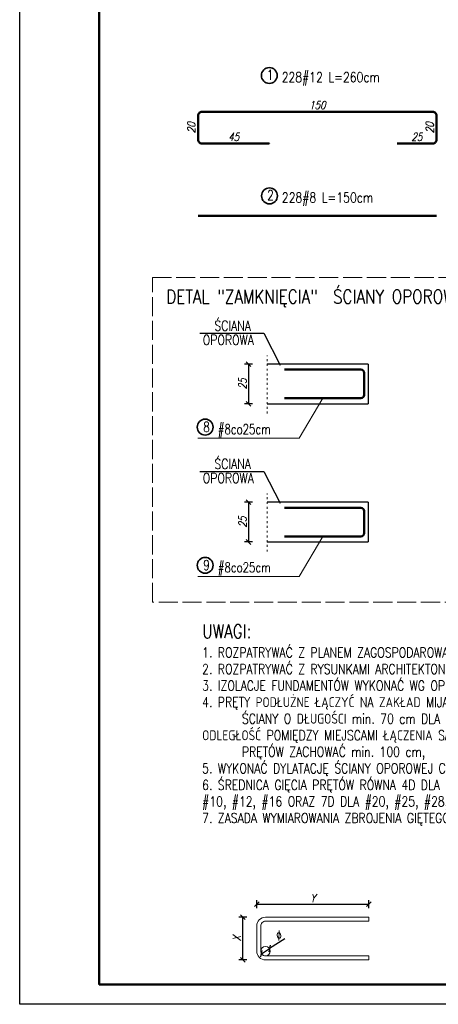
# Model space of a CAD drawing. Header units: millimetres. Extents: x 0 to 742, y 0 to 1119.
# Tile 1 of 6: x 0 to 263, y 0 to 620. Entities that reach past the tile are written whole.
import ezdxf
from ezdxf.enums import TextEntityAlignment as Align

# ---------------------------------------------------------------- set-up
doc = ezdxf.new("R2010")
doc.units = ezdxf.units.MM
doc.linetypes.add('ACAD_ISO02W100', pattern=[15, 12, -3])
doc.linetypes.add('ACAD_ISO03W100', pattern=[30, 12, -18])
for name, color, linetype, lineweight in [('.0.18', 9, 'Continuous', 18), ('.0.25', 1, 'Continuous', 25), ('.0.35', 2, 'Continuous', 35), ('.0.5', 3, 'Continuous', 50), ('.przerywana', 9, 'ACAD_ISO02W100', 18), ('.tekst', 1, 'Continuous', 20), ('.wymiary', 9, 'Continuous', 18), ('5', 8, 'Continuous', 9)]:
    doc.layers.add(name, color=color, linetype=linetype, lineweight=lineweight)
doc.layers.add('6OPISY', color=7, linetype='Continuous')
doc.styles.add('simplex 0.8', font='simplex.shx', dxfattribs={"width": 0.8})
doc.styles.add('simplex 0.8 kursywa', font='simplex.shx', dxfattribs={"width": 0.8, "oblique": 15})
doc.dimstyles.new('1-25', dxfattribs={"dimscale": 2.5, "dimtxt": 2, "dimasz": 1.2, "dimexe": 1, "dimexo": 0.5, "dimgap": 0.5, "dimtad": 1, "dimdec": 1, "dimrnd": 0.5, "dimdsep": 46, "dimtxsty": 'simplex 0.8 kursywa', "dimblk": 'OBLIQUE', "dimcen": 0.09, "dimclrd": 256, "dimclre": 256, "dimclrt": 256, "dimadec": 0, "dimazin": 0, "dimtfac": 1, "dimtdec": 1, "dimtix": 1, "dimtmove": 0, "dimatfit": 3, "dimfxl": 1, "dimfxlon": 1, "dimtolj": 1, "dimtzin": 0, "dimarcsym": 0})
doc.dimstyles.new('1-25 wym.', dxfattribs={"dimscale": 2.5, "dimtxt": 2, "dimasz": 1.8, "dimexe": 1.5, "dimexo": 0.5, "dimgap": 0.7, "dimtad": 1, "dimdec": 0, "dimrnd": 0.01, "dimzin": 0, "dimdsep": 46, "dimtxsty": 'simplex 0.8 kursywa', "dimblk": 'OBLIQUE', "dimcen": 0.09, "dimse1": 1, "dimse2": 1, "dimsd1": 1, "dimsd2": 1, "dimclrd": 256, "dimclre": 256, "dimclrt": 256, "dimadec": 0, "dimazin": 0, "dimtfac": 1, "dimtdec": 0, "dimtix": 1, "dimtmove": 0, "dimatfit": 3, "dimfxl": 5, "dimfxlon": 1, "dimtolj": 1, "dimtzin": 0, "dimarcsym": 0})

# ---------------------------------------------------------------- blocks, each defined once
blk = doc.blocks.new('*D38')
at = {"layer": 'Defpoints', "color": 0, "ltscale": 2, "transparency": 16777216}
for p in [(124.14, 561.71), (112.23, 541.71), (138.33, 541.71)]:
    blk.add_point(p, dxfattribs=at)
at = {"layer": '.0.18', "ltscale": 2, "transparency": 16777216, "insert": (107.98, 551.71), "char_height": 5, "attachment_point": 5, "rotation": 90, "style": 'simplex 0.8 kursywa'}
blk.add_mtext('\\A1;20', dxfattribs=at)
blk = doc.blocks.new('_Oblique')
at = {"color": 0, "linetype": 'ByBlock', "lineweight": -2}
blk.add_line((-0.5, -0.5), (0.5, 0.5), dxfattribs=at)
blk = doc.blocks.new('*D39')
at = {"layer": 'Defpoints', "color": 0, "ltscale": 2, "transparency": 16777216}
for p in [(262.23, 561.71), (262.23, 541.71), (262.23, 541.71)]:
    blk.add_point(p, dxfattribs=at)
at = {"layer": '.0.18', "ltscale": 2, "transparency": 16777216, "insert": (257.98, 551.71), "char_height": 5, "attachment_point": 5, "rotation": 90, "style": 'simplex 0.8 kursywa'}
blk.add_mtext('\\A1;20', dxfattribs=at)
blk = doc.blocks.new('*D40')
at = {"layer": 'Defpoints', "color": 0, "ltscale": 2, "transparency": 16777216}
for p in [(262.23, 551.71), (237.43, 541.71), (262.23, 541.71)]:
    blk.add_point(p, dxfattribs=at)
at = {"layer": '.0.18', "ltscale": 2, "transparency": 16777216, "insert": (249.83, 545.96), "char_height": 5, "attachment_point": 5, "style": 'simplex 0.8 kursywa'}
blk.add_mtext('\\A1;25', dxfattribs=at)
blk = doc.blocks.new('*D41')
at = {"layer": 'Defpoints', "color": 0, "ltscale": 2, "transparency": 16777216}
for p in [(112.23, 551.71), (157.03, 541.71), (157.03, 541.71)]:
    blk.add_point(p, dxfattribs=at)
at = {"layer": '.0.18', "ltscale": 2, "transparency": 16777216, "insert": (134.63, 545.96), "char_height": 5, "attachment_point": 5, "style": 'simplex 0.8 kursywa'}
blk.add_mtext('\\A1;45', dxfattribs=at)
blk = doc.blocks.new('*D42')
at = {"layer": 'Defpoints', "color": 0, "ltscale": 2, "transparency": 16777216}
for p in [(262.23, 561.71), (112.23, 551.71), (262.23, 551.71)]:
    blk.add_point(p, dxfattribs=at)
at = {"layer": '.0.18', "ltscale": 2, "transparency": 16777216, "insert": (187.23, 565.96), "char_height": 5, "attachment_point": 5, "style": 'simplex 0.8 kursywa'}
blk.add_mtext('\\A1;150', dxfattribs=at)
blk = doc.blocks.new('*D49')
at = {"layer": '.0.18', "lineweight": -2, "transparency": 16777216}
for p, q in [((149.15, 60.48), (149.15, 65.48)), ((149.15, 62.98), (219.73, 62.98)), ((219.73, 60.48), (219.73, 65.48))]:
    blk.add_line(p, q, dxfattribs=at)
at = {"layer": 'Defpoints', "color": 0, "transparency": 16777216}
for p in [(219.73, 62.98), (219.73, 48.62), (149.15, 42.3)]:
    blk.add_point(p, dxfattribs=at)
at = {"layer": '.0.18', "lineweight": -2, "transparency": 16777216, "xscale": 3, "yscale": 3, "zscale": 3, "rotation": 180}
blk.add_blockref('_Oblique', (149.15, 62.98), dxfattribs=at)
at = {"layer": '.0.18', "lineweight": -2, "transparency": 16777216, "xscale": 3, "yscale": 3, "zscale": 3}
blk.add_blockref('_Oblique', (219.73, 62.98), dxfattribs=at)
at = {"layer": '.0.18', "transparency": 16777216, "insert": (184.44, 66.73), "char_height": 5, "attachment_point": 5, "style": 'simplex 0.8 kursywa'}
blk.add_mtext('\\A1;Y', dxfattribs=at)
blk = doc.blocks.new('*D50')
at = {"layer": '.0.18', "lineweight": -2, "transparency": 16777216}
for p, q in [((142.9, 54.79), (137.9, 54.79)), ((140.4, 27.97), (140.4, 54.79)), ((142.9, 27.97), (137.9, 27.97))]:
    blk.add_line(p, q, dxfattribs=at)
at = {"layer": 'Defpoints', "color": 0, "transparency": 16777216}
for p in [(140.4, 54.79), (159.45, 54.79), (157.47, 27.97)]:
    blk.add_point(p, dxfattribs=at)
at = {"layer": '.0.18', "lineweight": -2, "transparency": 16777216, "xscale": 3, "yscale": 3, "zscale": 3}
for p, rotation in [((140.4, 54.79), 90), ((140.4, 27.97), 270)]:
    blk.add_blockref('_Oblique', p, dxfattribs=dict(at, rotation=rotation))
at = {"layer": '.0.18', "transparency": 16777216, "insert": (136.65, 41.38), "char_height": 5, "attachment_point": 5, "rotation": 90, "style": 'simplex 0.8 kursywa'}
blk.add_mtext('\\A1;X', dxfattribs=at)
blk = doc.blocks.new('*D51')
at = {"layer": '.0.18', "lineweight": -2, "transparency": 16777216}
for p in [(166.89, 41.25), (152.12, 31.86)]:
    blk.add_line(p, (157.19, 35.08), dxfattribs=at)
at = {"layer": 'Defpoints', "color": 0, "transparency": 16777216}
for p in [(152.12, 31.86), (157.19, 35.08)]:
    blk.add_point(p, dxfattribs=at)
at = {"layer": '.0.18', "lineweight": -2, "transparency": 16777216, "xscale": 3, "yscale": 3, "zscale": 3}
for p, rotation in [((152.12, 31.86), 32.44218318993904), ((157.19, 35.08), 212.442183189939)]:
    blk.add_blockref('_Oblique', p, dxfattribs=dict(at, rotation=rotation))
at = {"layer": '.0.18', "transparency": 16777216, "insert": (162.56, 42.94), "char_height": 5, "attachment_point": 5, "rotation": 32.44218, "style": 'simplex 0.8 kursywa'}
blk.add_mtext('\\A1;%%C', dxfattribs=at)
blk = doc.blocks.new('*D54')
at = {"layer": '.wymiary', "lineweight": -2, "transparency": 16777216}
for p, q in [((146.46, 402.98), (141.46, 402.98)), ((143.96, 402.98), (143.96, 377.98)), ((146.46, 377.98), (141.46, 377.98))]:
    blk.add_line(p, q, dxfattribs=at)
at = {"layer": 'Defpoints', "color": 0, "transparency": 16777216}
for p in [(155.65, 402.98), (143.96, 377.98), (155.65, 377.98)]:
    blk.add_point(p, dxfattribs=at)
at = {"layer": '.wymiary', "lineweight": -2, "transparency": 16777216, "xscale": 3, "yscale": 3, "zscale": 3}
for p, rotation in [((143.96, 402.98), 90), ((143.96, 377.98), 270)]:
    blk.add_blockref('_Oblique', p, dxfattribs=dict(at, rotation=rotation))
at = {"layer": '.wymiary', "transparency": 16777216, "insert": (140.21, 390.48), "char_height": 5, "attachment_point": 5, "rotation": 90, "style": 'simplex 0.8 kursywa'}
blk.add_mtext('\\A1;25', dxfattribs=at)
blk = doc.blocks.new('*D77')
at = {"layer": '.wymiary', "lineweight": -2, "transparency": 16777216}
for p, q in [((146.46, 316.01), (141.46, 316.01)), ((143.96, 316.01), (143.96, 291.01)), ((146.46, 291.01), (141.46, 291.01))]:
    blk.add_line(p, q, dxfattribs=at)
at = {"layer": 'Defpoints', "color": 0, "transparency": 16777216}
for p in [(155.65, 316.01), (143.96, 291.01), (155.65, 291.01)]:
    blk.add_point(p, dxfattribs=at)
at = {"layer": '.wymiary', "lineweight": -2, "transparency": 16777216, "xscale": 3, "yscale": 3, "zscale": 3}
for p, rotation in [((143.96, 316.01), 90), ((143.96, 291.01), 270)]:
    blk.add_blockref('_Oblique', p, dxfattribs=dict(at, rotation=rotation))
at = {"layer": '.wymiary', "transparency": 16777216, "insert": (140.21, 303.51), "char_height": 5, "attachment_point": 5, "rotation": 90, "style": 'simplex 0.8 kursywa'}
blk.add_mtext('\\A1;25', dxfattribs=at)

msp = doc.modelspace()

# ---------------------------------------------------------------- linework, layer by layer
at = {"layer": '.0.18', "linetype": 'ACAD_ISO03W100', "ltscale": 0.1}
for p, q in [((155.65, 371.87), (155.65, 408.41)), ((155.65, 284.9), (155.65, 321.44))]:
    msp.add_line(p, q, dxfattribs=at)
at = {"layer": '.0.18'}
msp.add_lwpolyline([(219.73, 30.47), (219.73, 27.97), (154.66, 27.97, -0.414214), (149.15, 33.47), (149.15, 49.29, -0.414214), (154.66, 54.79), (219.73, 54.79), (219.73, 52.29), (154.66, 52.29, 0.414214), (151.66, 49.29), (151.66, 33.47, 0.414214), (154.66, 30.47)], format="xyb", close=True, dxfattribs=at)
at = {"layer": '.0.18', "linetype": 'Continuous'}
msp.add_circle((154.66, 33.47), 3, dxfattribs=at)
at = {"layer": '.0.35'}
for centre in [(157.05, 584.58), (157.18, 508.82), (116.69, 363.29), (116.69, 276.32)]:
    msp.add_circle(centre, 5, dxfattribs=at)
at = {"layer": '.0.5'}
for p, q in [((214.66, 399.48), (166.66, 399.48)), ((216.66, 383.48), (216.66, 397.48)), ((166.66, 381.48), (214.66, 381.48)), ((214.66, 312.51), (166.66, 312.51)), ((216.66, 296.51), (216.66, 310.51)), ((166.66, 294.51), (214.66, 294.51))]:
    msp.add_line(p, q, dxfattribs=at)
msp.add_lwpolyline([(50, 1037.5), (730, 1037.5), (730, 12.5), (50, 12.5)], close=True, dxfattribs=at)
at = {"layer": '.0.5', "color": 3}
msp.add_lwpolyline([(157.03, 541.71), (157.03, 541.71), (114.63, 541.71, -0.414214), (112.23, 544.11), (112.23, 559.31, -0.414214), (114.63, 561.71), (259.83, 561.71, -0.414214), (262.23, 559.31), (262.23, 544.11, -0.414214), (259.83, 541.71), (237.43, 541.71)], format="xyb", dxfattribs=at)
at = {"layer": '.0.5', "color": 5}
msp.add_lwpolyline([(262.23, 496.21), (112.23, 496.21)], dxfattribs=at)
at = {"layer": '.0.5'}
for centre, start, end in [((214.66, 397.48), 0, 90), ((214.66, 383.48), 270, 0), ((214.66, 310.51), 0, 90), ((214.66, 296.51), 270, 0)]:
    msp.add_arc(centre, 2, start, end, dxfattribs=at)
at = {"layer": '.przerywana'}
msp.add_lwpolyline([(83.47, 457.45), (369.45, 457.45), (369.45, 253.18), (83.47, 253.18)], close=True, dxfattribs=at)
at = {"layer": '5'}
for p, q in [((190.66, 381.48), (175.78, 356.29)), ((112.03, 356.29), (175.78, 356.29)), ((190.66, 294.51), (175.78, 269.32)), ((112.03, 269.32), (175.78, 269.32))]:
    msp.add_line(p, q, dxfattribs=at)
at = {"layer": '6OPISY', "color": 8}
for p, q in [((113.27, 422.38), (153.61, 422.38)), ((153.61, 422.38), (163.81, 402.36)), ((113.27, 335.41), (153.61, 335.41)), ((153.61, 335.41), (163.81, 315.39))]:
    msp.add_line(p, q, dxfattribs=at)
at = {"layer": '6OPISY', "color": 1}
for p, q in [((219.16, 402.98), (155.65, 402.98)), ((219.16, 402.98), (219.16, 377.98)), ((155.65, 377.98), (219.16, 377.98)), ((219.16, 316.01), (155.65, 316.01)), ((219.16, 316.01), (219.16, 291.01)), ((155.65, 291.01), (219.16, 291.01))]:
    msp.add_line(p, q, dxfattribs=at)
at = {"layer": 'Defpoints'}
msp.add_lwpolyline([(0, 1050), (742.5, 1050), (742.5, 0), (0, 0)], close=True, dxfattribs=at)

# ---------------------------------------------------------------- texts
at = {"layer": '.0.25', "color": 7, "char_height": 6.25, "width": 346.8074, "attachment_point": 1, "style": 'simplex 0.8'}
for s, insert in [('1', (155.45, 588.17)), ('2', (155.58, 512.4)), ('8', (115.35, 366.51)), ('9', (115.35, 279.54))]:
    msp.add_mtext(s, dxfattribs=dict(at, insert=insert))
at = {"layer": '.tekst', "style": 'simplex 0.8', "width": 0.8}
msp.add_text('DETAL "ZAMKNIĘCIA"  ŚCIANY OPOROWEJ', height=8.75, dxfattribs=at).set_placement((92.13, 445.42), align=Align.MIDDLE_LEFT)
for s, p in [('ŚCIANA', (122.53, 423.94)), ('OPOROWA', (115.17, 415.03)), ('ŚCIANA', (122.53, 336.98)), ('OPOROWA', (115.17, 328.06))]:
    msp.add_text(s, height=6.25, dxfattribs=at).set_placement(p)
at = {"layer": '.tekst', "style": 'simplex 0.8', "width": 0.75}
for p in [(124.6, 356.99), (124.6, 270.02)]:
    msp.add_text('#8co25cm', height=6.25, dxfattribs=at).set_placement(p, align=Align.BOTTOM_LEFT)
at = {"layer": '.tekst', "char_height": 6.25, "attachment_point": 1, "style": 'simplex 0.8'}
for s, insert, width in [('{\\C7;228}#12 L={\\C7;260}cm', (164.81, 586.67), 346.8074), ('{\\C7;228}#8 L={\\C7;150}cm', (164.94, 510.91), 346.8074), ('{\\Fsimplexd|c238;\\H1.4x;UWAGI:\\P\\H0.71429x;1. ROZPATRYWAĆ Z PLANEM ZAGOSPODAROWANIA TERENU,\\P2. ROZPATRYWAĆ Z RYSUNKAMI ARCHITEKTONICZNYMI,\\P3. \\H0.99999x;IZOLACJE FUNDAMENTÓW WYKONAĆ WG OPISU TECHNICZNEGO\\P4. PRĘTY PODŁUŻNE ŁĄCZYĆ NA ZAKŁAD MIJANKOWO NA DŁUG.^IŚCIANY O DŁUGOŚCI min. 70 cm DLA PRĘTÓW #10, ODLEGŁOŚĆ POMIĘDZY MIEJSCAMI ŁĄCZENIA SĄSIEDNICH ^IPRĘTÓW ZACHOWAĆ min. 100 cm,\\P5. WYKONAĆ DYLATACJĘ ŚCIANY OPOROWEJ CO 20m.\\P6. ŚREDNICA GIĘCIA PRĘTÓW RÓWNA 4D DLA PRĘTÓW \\Fsimplex8|c238; #6, #8, #10, #12, #16 ORAZ 7D DLA #20, #25, #28, #32, #36, #40\\Fsimplexd|c238;\\P7. ZASADA WYMIAROWANIA ZBROJENIA GIĘTEGO:}', (114.82, 239.14), 242.186)]:
    msp.add_mtext(s, dxfattribs=dict(at, insert=insert, width=width))

# ---------------------------------------------------------------- dimensions: what is measured, and where the dimension line sits
at = {"layer": '.0.18', "ltscale": 2}
for base, p1, p2, picture, middle in [((262.23, 561.71), (112.23, 551.71), (262.23, 551.71), '*D42', (187.23, 565.96)), ((157.03, 541.71), (112.23, 551.71), (157.03, 541.71), '*D41', (134.63, 545.96)), ((262.23, 541.71), (237.43, 541.71), (262.23, 551.71), '*D40', (249.83, 545.96))]:
    dim = msp.add_linear_dim(base=base, p1=p1, p2=p2, dimstyle='1-25 wym.', dxfattribs=at)
    dim.commit()
    dim.dimension.update_dxf_attribs({"geometry": picture, "text_midpoint": middle})
for base, p1, p2, picture, middle in [((112.23, 541.71), (124.14, 561.71), (138.33, 541.71), '*D38', (107.98, 551.71)), ((262.23, 541.71), (262.23, 561.71), (262.23, 541.71), '*D39', (257.98, 551.71))]:
    dim = msp.add_linear_dim(base=base, p1=p1, p2=p2, angle=90, dimstyle='1-25 wym.', dxfattribs=at)
    dim.commit()
    dim.dimension.update_dxf_attribs({"geometry": picture, "text_midpoint": middle})
at = {"layer": '.0.18'}
dim = msp.add_linear_dim(base=(219.73, 62.98), p1=(149.15, 42.3), p2=(219.73, 48.62), text='Y', dimstyle='1-25', dxfattribs=at)
dim.commit()
dim.dimension.update_dxf_attribs({"geometry": '*D49', "text_midpoint": (184.44, 66.73)})
dim = msp.add_linear_dim(base=(140.4, 54.79), p1=(157.47, 27.97), p2=(159.45, 54.79), angle=90, text='X', dimstyle='1-25', dxfattribs=at)
dim.commit()
dim.dimension.update_dxf_attribs({"geometry": '*D50', "text_midpoint": (136.65, 41.38)})
dim = msp.add_diameter_dim_2p(p1=(152.12, 31.86), p2=(157.19, 35.08), text='%%C', dimstyle='1-25', dxfattribs=at)
dim.commit()
dim.dimension.update_dxf_attribs({"geometry": '*D51', "text_midpoint": (162.56, 42.94)})
at = {"layer": '.wymiary'}
for base, p1, p2, picture, middle in [((143.96, 377.98), (155.65, 402.98), (155.65, 377.98), '*D54', (140.21, 390.48)), ((143.96, 291.01), (155.65, 316.01), (155.65, 291.01), '*D77', (140.21, 303.51))]:
    dim = msp.add_linear_dim(base=base, p1=p1, p2=p2, angle=90, dimstyle='1-25', dxfattribs=at)
    dim.commit()
    dim.dimension.update_dxf_attribs({"geometry": picture, "text_midpoint": middle})

doc.saveas('drawing.dxf')
